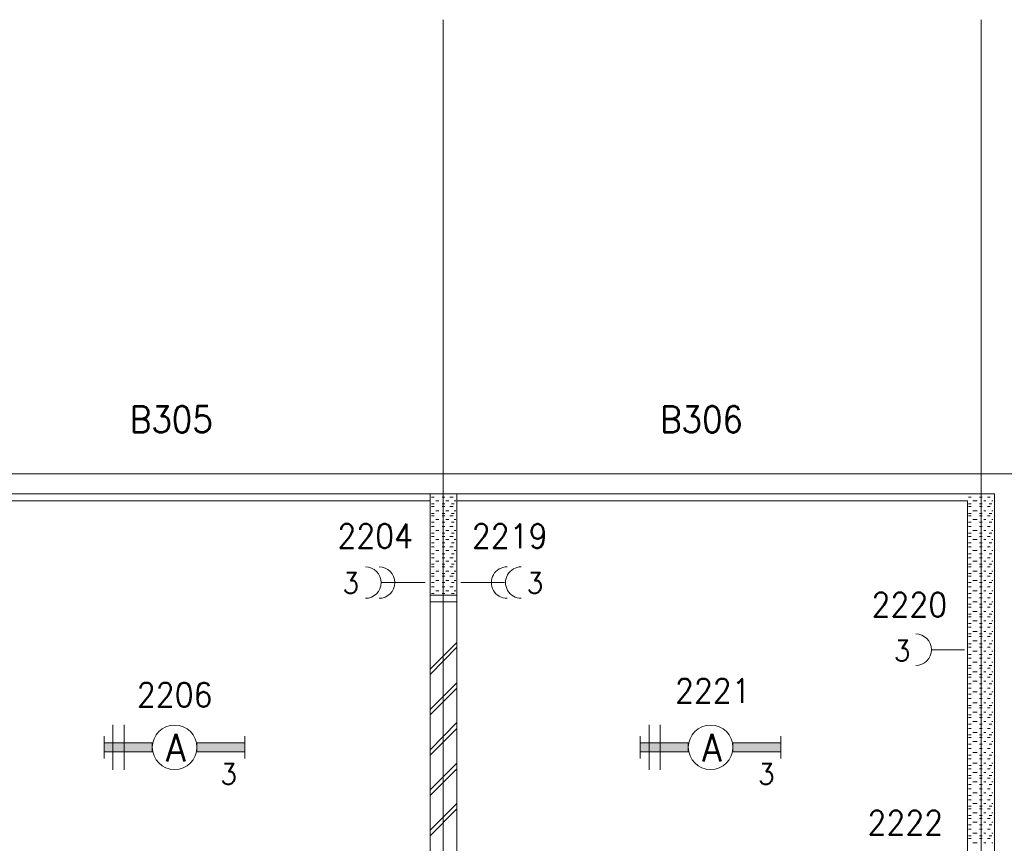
# Model space of a CAD drawing. Header units: metres. Extents: x -119 to 0, y 0 to 84.
# Tile 51 of 53: x -23.79 to -16.47, y 55.96 to 62.08. Entities that reach past the tile are written whole.
import ezdxf
from ezdxf.enums import TextEntityAlignment as Align

# ---------------------------------------------------------------- set-up
doc = ezdxf.new("R2010")
doc.units = ezdxf.units.M
doc.header["$MEASUREMENT"] = 0
doc.layers.add('Level 1', color=1, linetype='Continuous', lineweight=0)
doc.styles.add('Style-STANDARD', font='STANDARD.shx')

# ---------------------------------------------------------------- blocks, each defined once
blk = doc.blocks.new('1260')
at = {"layer": 'Level 1', "color": 1, "linetype": 'Continuous', "lineweight": 0}
for p, q in [((-630.0001, -100), (-630.0001, 100)), ((630.0001, -100), (630.0001, 100))]:
    blk.add_line(p, q, dxfattribs=at)
blk.add_circle((0, 0), 200, dxfattribs=at)
at = {"layer": 'Level 1', "color": 1, "linetype": 'Continuous', "lineweight": 0, "extrusion": (0, 0, -1)}
blk.add_solid([(200, 40), (630.0001, 40), (200, -40), (630.0001, -40)], dxfattribs=at)
at = {"layer": 'Level 1', "color": 1, "linetype": 'Continuous', "lineweight": 0}
blk.add_solid([(200, -40), (630.0001, -40), (200, 40), (630.0001, 40)], dxfattribs=at)
for points in [[(-200, 40), (-630.0001, 40), (-630.0001, -40), (-200, -40)], [(200, -40), (630.0001, -40), (630.0001, 40), (200, 40)]]:
    blk.add_3dface(points, dxfattribs=at)
at = {"layer": 'Level 1', "color": 1, "linetype": 'Continuous', "lineweight": 0, "style": 'Style-STANDARD'}
blk.add_text('A', height=250, dxfattribs=at).set_placement((-77.7681, -128.6793))

msp = doc.modelspace()

# ---------------------------------------------------------------- linework, layer by layer
at = {"layer": 'Level 1', "color": 11, "linetype": 'Continuous', "lineweight": 0}
for p, q in [((-20.641, 62.0781), (-20.641, 35.362)), ((-16.6412, 62.0781), (-16.6412, 35.362)), ((-106.4536, 58.702), (-6.9068, 58.702))]:
    msp.add_line(p, q, dxfattribs=at)
at = {"layer": 'Level 1', "color": 1, "linetype": 'Continuous', "lineweight": 0}
for p, q in [((-40.8466, 58.702), (-16.3956, 58.702)), ((-40.6985, 58.5539), (-16.5437, 58.5539)), ((-20.7384, 58.5539), (-20.7384, 51.1702)), ((-20.5396, 58.5539), (-20.5396, 51.1702)), ((-16.5437, 58.5539), (-16.5437, 51.1702)), ((-24.5355, 58.5032), (-20.7384, 58.5032)), ((-20.7267, 58.5305), (-20.7073, 58.5305)), ((-20.7267, 58.4798), (-20.7073, 58.4798)), ((-20.6956, 58.5032), (-20.6722, 58.5032)), ((-20.6488, 58.5305), (-20.6293, 58.5305)), ((-20.6488, 58.4798), (-20.6293, 58.4798)), ((-20.6215, 58.5032), (-20.5981, 58.5032)), ((-20.5903, 58.5305), (-20.5669, 58.5305)), ((-20.5786, 58.4798), (-20.5591, 58.4798)), ((-20.5591, 58.5032), (-20.5474, 58.5032)), ((-20.5396, 58.5032), (-16.7425, 58.5032)), ((-16.7425, 58.5032), (-16.7425, 51.1702)), ((-16.7347, 58.5305), (-16.7152, 58.5305)), ((-16.7347, 58.4798), (-16.7152, 58.4798)), ((-16.7035, 58.5032), (-16.6724, 58.5032)), ((-16.6529, 58.5305), (-16.6334, 58.5305)), ((-16.6529, 58.4798), (-16.6334, 58.4798)), ((-16.6217, 58.5032), (-16.6061, 58.5032)), ((-16.5944, 58.5305), (-16.5749, 58.5305)), ((-16.5827, 58.4798), (-16.5632, 58.4798)), ((-16.5632, 58.5032), (-16.5554, 58.5032)), ((-20.7267, 58.4603), (-20.7073, 58.4603)), ((-20.7267, 58.4096), (-20.7073, 58.4096)), ((-20.6956, 58.4291), (-20.6722, 58.4291)), ((-20.6488, 58.4603), (-20.6293, 58.4603)), ((-20.6488, 58.4096), (-20.6293, 58.4096)), ((-20.6215, 58.4291), (-20.5981, 58.4291)), ((-20.5903, 58.4603), (-20.5669, 58.4603)), ((-20.5786, 58.4096), (-20.5591, 58.4096)), ((-20.5591, 58.4291), (-20.5474, 58.4291)), ((-16.7347, 58.4603), (-16.7152, 58.4603)), ((-16.7347, 58.4096), (-16.7152, 58.4096)), ((-16.7035, 58.4291), (-16.6724, 58.4291)), ((-16.6529, 58.4603), (-16.6334, 58.4603)), ((-16.6529, 58.4096), (-16.6334, 58.4096)), ((-16.6217, 58.4291), (-16.6061, 58.4291)), ((-16.5944, 58.4603), (-16.5749, 58.4603)), ((-16.5827, 58.4096), (-16.5632, 58.4096)), ((-16.5632, 58.4291), (-16.5554, 58.4291)), ((-20.7267, 58.3901), (-20.7073, 58.3901)), ((-20.7267, 58.3434), (-20.7073, 58.3434)), ((-20.6956, 58.3628), (-20.6722, 58.3628)), ((-20.6488, 58.3901), (-20.6293, 58.3901)), ((-20.6488, 58.3434), (-20.6293, 58.3434)), ((-20.6215, 58.3628), (-20.5981, 58.3628)), ((-20.5903, 58.3901), (-20.5669, 58.3901)), ((-20.5786, 58.3434), (-20.5591, 58.3434)), ((-20.5591, 58.3628), (-20.5474, 58.3628)), ((-16.7347, 58.3901), (-16.7152, 58.3901)), ((-16.7347, 58.3434), (-16.7152, 58.3434)), ((-16.7035, 58.3628), (-16.6724, 58.3628)), ((-16.6529, 58.3901), (-16.6334, 58.3901)), ((-16.6529, 58.3434), (-16.6334, 58.3434)), ((-16.6217, 58.3628), (-16.6061, 58.3628)), ((-16.5944, 58.3901), (-16.5749, 58.3901)), ((-16.5827, 58.3434), (-16.5632, 58.3434)), ((-16.5632, 58.3628), (-16.5554, 58.3628)), ((-20.7267, 58.3122), (-20.7073, 58.3122)), ((-20.7267, 58.2615), (-20.7073, 58.2615)), ((-20.6956, 58.281), (-20.6722, 58.281)), ((-20.6488, 58.3122), (-20.6293, 58.3122)), ((-20.6488, 58.2615), (-20.6293, 58.2615)), ((-20.6215, 58.281), (-20.5981, 58.281)), ((-20.5903, 58.3122), (-20.5669, 58.3122)), ((-20.5786, 58.2615), (-20.5591, 58.2615)), ((-20.5591, 58.281), (-20.5474, 58.281)), ((-16.7347, 58.3122), (-16.7152, 58.3122)), ((-16.7347, 58.2615), (-16.7152, 58.2615)), ((-16.7035, 58.281), (-16.6724, 58.281)), ((-16.6529, 58.3122), (-16.6334, 58.3122)), ((-16.6529, 58.2615), (-16.6334, 58.2615)), ((-16.6217, 58.281), (-16.6061, 58.281)), ((-16.5944, 58.3122), (-16.5749, 58.3122)), ((-16.5827, 58.2615), (-16.5632, 58.2615)), ((-16.5632, 58.281), (-16.5554, 58.281)), ((-20.7267, 58.2381), (-20.7073, 58.2381)), ((-20.7267, 58.1913), (-20.7073, 58.1913)), ((-20.6956, 58.2147), (-20.6722, 58.2147)), ((-20.6488, 58.2381), (-20.6293, 58.2381)), ((-20.6488, 58.1913), (-20.6293, 58.1913)), ((-20.6215, 58.2147), (-20.5981, 58.2147)), ((-20.5903, 58.2381), (-20.5669, 58.2381)), ((-20.5786, 58.1913), (-20.5591, 58.1913)), ((-20.5591, 58.2147), (-20.5474, 58.2147)), ((-16.7347, 58.2381), (-16.7152, 58.2381)), ((-16.7347, 58.1913), (-16.7152, 58.1913)), ((-16.7035, 58.2147), (-16.6724, 58.2147)), ((-16.6529, 58.2381), (-16.6334, 58.2381)), ((-16.6529, 58.1913), (-16.6334, 58.1913)), ((-16.6217, 58.2147), (-16.6061, 58.2147)), ((-16.5944, 58.2381), (-16.5749, 58.2381)), ((-16.5827, 58.1913), (-16.5632, 58.1913)), ((-16.5632, 58.2147), (-16.5554, 58.2147)), ((-20.7267, 58.1601), (-20.7073, 58.1601)), ((-20.6956, 58.1328), (-20.6722, 58.1328)), ((-20.6488, 58.1601), (-20.6293, 58.1601)), ((-20.6215, 58.1328), (-20.5981, 58.1328)), ((-20.5903, 58.1601), (-20.5669, 58.1601)), ((-20.5591, 58.1328), (-20.5474, 58.1328)), ((-16.7347, 58.1601), (-16.7152, 58.1601)), ((-16.7035, 58.1328), (-16.6724, 58.1328)), ((-16.6529, 58.1601), (-16.6334, 58.1601)), ((-16.6217, 58.1328), (-16.6061, 58.1328)), ((-16.5944, 58.1601), (-16.5749, 58.1601)), ((-16.5632, 58.1328), (-16.5554, 58.1328)), ((-20.7267, 58.1094), (-20.7073, 58.1094)), ((-20.7267, 58.0783), (-20.7073, 58.0783)), ((-20.6956, 58.0549), (-20.6722, 58.0549)), ((-20.6488, 58.1094), (-20.6293, 58.1094)), ((-20.6488, 58.0783), (-20.6293, 58.0783)), ((-20.6215, 58.0549), (-20.5981, 58.0549)), ((-20.5903, 58.0783), (-20.5669, 58.0783)), ((-20.5786, 58.1094), (-20.5591, 58.1094)), ((-20.5591, 58.0549), (-20.5474, 58.0549)), ((-16.7347, 58.1094), (-16.7152, 58.1094)), ((-16.7347, 58.0783), (-16.7152, 58.0783)), ((-16.7035, 58.0549), (-16.6724, 58.0549)), ((-16.6529, 58.1094), (-16.6334, 58.1094)), ((-16.6529, 58.0783), (-16.6334, 58.0783)), ((-16.6217, 58.0549), (-16.6061, 58.0549)), ((-16.5944, 58.0783), (-16.5749, 58.0783)), ((-16.5827, 58.1094), (-16.5632, 58.1094)), ((-16.5632, 58.0549), (-16.5554, 58.0549)), ((-20.7267, 58.0315), (-20.7073, 58.0315)), ((-20.7267, 58.012), (-20.7073, 58.012)), ((-20.6956, 57.9808), (-20.6722, 57.9808)), ((-20.6488, 58.0315), (-20.6293, 58.0315)), ((-20.6488, 58.012), (-20.6293, 58.012)), ((-20.6215, 57.9808), (-20.5981, 57.9808)), ((-20.5903, 58.012), (-20.5669, 58.012)), ((-20.5786, 58.0315), (-20.5591, 58.0315)), ((-20.5591, 57.9808), (-20.5474, 57.9808)), ((-16.7347, 58.0315), (-16.7152, 58.0315)), ((-16.7347, 58.012), (-16.7152, 58.012)), ((-16.7035, 57.9808), (-16.6724, 57.9808)), ((-16.6529, 58.0315), (-16.6334, 58.0315)), ((-16.6529, 58.012), (-16.6334, 58.012)), ((-16.6217, 57.9808), (-16.6061, 57.9808)), ((-16.5944, 58.012), (-16.5749, 58.012)), ((-16.5827, 58.0315), (-16.5632, 58.0315)), ((-16.5632, 57.9808), (-16.5554, 57.9808)), ((-21.0971, 57.895), (-20.7735, 57.895)), ((-20.7267, 57.9613), (-20.7073, 57.9613)), ((-20.7267, 57.9418), (-20.7073, 57.9418)), ((-20.7267, 57.895), (-20.7073, 57.895)), ((-20.6956, 57.9106), (-20.6722, 57.9106)), ((-20.6488, 57.9613), (-20.6293, 57.9613)), ((-20.6488, 57.9418), (-20.6293, 57.9418)), ((-20.6488, 57.895), (-20.6293, 57.895)), ((-20.6215, 57.9106), (-20.5981, 57.9106)), ((-20.5903, 57.9418), (-20.5669, 57.9418)), ((-20.5786, 57.9613), (-20.5591, 57.9613)), ((-20.5786, 57.895), (-20.5591, 57.895)), ((-20.5591, 57.9106), (-20.5474, 57.9106)), ((-20.1849, 57.895), (-20.5084, 57.895)), ((-16.7347, 57.9613), (-16.7152, 57.9613)), ((-16.7347, 57.9418), (-16.7152, 57.9418)), ((-16.7347, 57.895), (-16.7152, 57.895)), ((-16.7035, 57.9106), (-16.6724, 57.9106)), ((-16.6529, 57.9613), (-16.6334, 57.9613)), ((-16.6529, 57.9418), (-16.6334, 57.9418)), ((-16.6529, 57.895), (-16.6334, 57.895)), ((-16.6217, 57.9106), (-16.6061, 57.9106)), ((-16.5944, 57.9418), (-16.5749, 57.9418)), ((-16.5827, 57.9613), (-16.5632, 57.9613)), ((-16.5827, 57.895), (-16.5632, 57.895)), ((-16.5632, 57.9106), (-16.5554, 57.9106)), ((-20.7267, 57.8638), (-20.7073, 57.8638)), ((-20.6956, 57.8327), (-20.6722, 57.8327)), ((-20.6488, 57.8638), (-20.6293, 57.8638)), ((-20.6215, 57.8327), (-20.5981, 57.8327)), ((-20.5903, 57.8638), (-20.5669, 57.8638)), ((-20.5591, 57.8327), (-20.5474, 57.8327)), ((-16.7347, 57.8638), (-16.7152, 57.8638)), ((-16.7035, 57.8327), (-16.6724, 57.8327)), ((-16.6529, 57.8638), (-16.6334, 57.8638)), ((-16.6217, 57.8327), (-16.6061, 57.8327)), ((-16.5944, 57.8638), (-16.5749, 57.8638)), ((-16.5632, 57.8327), (-16.5554, 57.8327)), ((-20.7384, 57.8015), (-20.5396, 57.8015)), ((-20.7384, 57.7508), (-20.5396, 57.7508)), ((-20.7267, 57.8132), (-20.7073, 57.8132)), ((-20.6488, 57.8132), (-20.6293, 57.8132)), ((-20.5786, 57.8132), (-20.5591, 57.8132)), ((-16.7347, 57.8132), (-16.7152, 57.8132)), ((-16.7347, 57.782), (-16.7152, 57.782)), ((-16.7035, 57.7508), (-16.6724, 57.7508)), ((-16.6529, 57.8132), (-16.6334, 57.8132)), ((-16.6529, 57.782), (-16.6334, 57.782)), ((-16.6217, 57.7508), (-16.6061, 57.7508)), ((-16.5944, 57.782), (-16.5749, 57.782)), ((-16.5827, 57.8132), (-16.5632, 57.8132)), ((-16.5632, 57.7508), (-16.5554, 57.7508)), ((-16.7347, 57.7352), (-16.7152, 57.7352)), ((-16.7347, 57.7118), (-16.7152, 57.7118)), ((-16.7035, 57.6806), (-16.6724, 57.6806)), ((-16.6529, 57.7352), (-16.6334, 57.7352)), ((-16.6529, 57.7118), (-16.6334, 57.7118)), ((-16.6217, 57.6806), (-16.6061, 57.6806)), ((-16.5944, 57.7118), (-16.5749, 57.7118)), ((-16.5827, 57.7352), (-16.5632, 57.7352)), ((-16.5632, 57.6806), (-16.5554, 57.6806)), ((-16.7347, 57.6611), (-16.7152, 57.6611)), ((-16.7347, 57.6416), (-16.7152, 57.6416)), ((-16.7035, 57.6104), (-16.6724, 57.6104)), ((-16.6529, 57.6611), (-16.6334, 57.6611)), ((-16.6529, 57.6416), (-16.6334, 57.6416)), ((-16.6217, 57.6104), (-16.6061, 57.6104)), ((-16.5944, 57.6416), (-16.5749, 57.6416)), ((-16.5827, 57.6611), (-16.5632, 57.6611)), ((-16.5632, 57.6104), (-16.5554, 57.6104)), ((-16.7347, 57.591), (-16.7152, 57.591)), ((-16.7347, 57.5637), (-16.7152, 57.5637)), ((-16.7035, 57.5325), (-16.6724, 57.5325)), ((-16.6529, 57.591), (-16.6334, 57.591)), ((-16.6529, 57.5637), (-16.6334, 57.5637)), ((-16.6217, 57.5325), (-16.6061, 57.5325)), ((-16.5944, 57.5637), (-16.5749, 57.5637)), ((-16.5827, 57.591), (-16.5632, 57.591)), ((-16.5632, 57.5325), (-16.5554, 57.5325)), ((-16.7347, 57.513), (-16.7152, 57.513)), ((-16.7347, 57.4935), (-16.7152, 57.4935)), ((-16.7035, 57.4623), (-16.6724, 57.4623)), ((-16.6529, 57.513), (-16.6334, 57.513)), ((-16.6529, 57.4935), (-16.6334, 57.4935)), ((-16.6217, 57.4623), (-16.6061, 57.4623)), ((-16.5944, 57.4935), (-16.5749, 57.4935)), ((-16.5827, 57.513), (-16.5632, 57.513)), ((-16.5632, 57.4623), (-16.5554, 57.4623)), ((-20.5396, 57.4506), (-20.7384, 57.2518)), ((-20.5396, 57.4155), (-20.7384, 57.2128)), ((-16.7659, 57.396), (-17.0076, 57.396)), ((-16.7347, 57.4389), (-16.7152, 57.4389)), ((-16.7347, 57.4155), (-16.7152, 57.4155)), ((-16.7035, 57.3843), (-16.6724, 57.3843)), ((-16.6529, 57.4389), (-16.6334, 57.4389)), ((-16.6529, 57.4155), (-16.6334, 57.4155)), ((-16.6217, 57.3843), (-16.6061, 57.3843)), ((-16.5944, 57.4155), (-16.5749, 57.4155)), ((-16.5827, 57.4389), (-16.5632, 57.4389)), ((-16.5632, 57.3843), (-16.5554, 57.3843)), ((-16.7347, 57.3609), (-16.7152, 57.3609)), ((-16.7347, 57.3337), (-16.7152, 57.3337)), ((-16.6529, 57.3609), (-16.6334, 57.3609)), ((-16.6529, 57.3337), (-16.6334, 57.3337)), ((-16.5944, 57.3337), (-16.5749, 57.3337)), ((-16.5827, 57.3609), (-16.5632, 57.3609)), ((-16.7347, 57.2791), (-16.7152, 57.2791)), ((-16.7347, 57.2596), (-16.7152, 57.2596)), ((-16.7035, 57.3025), (-16.6724, 57.3025)), ((-16.7035, 57.2323), (-16.6724, 57.2323)), ((-16.6529, 57.2791), (-16.6334, 57.2791)), ((-16.6529, 57.2596), (-16.6334, 57.2596)), ((-16.6217, 57.3025), (-16.6061, 57.3025)), ((-16.6217, 57.2323), (-16.6061, 57.2323)), ((-16.5944, 57.2596), (-16.5749, 57.2596)), ((-16.5827, 57.2791), (-16.5632, 57.2791)), ((-16.5632, 57.3025), (-16.5554, 57.3025)), ((-16.5632, 57.2323), (-16.5554, 57.2323)), ((-16.7347, 57.2128), (-16.7152, 57.2128)), ((-16.7347, 57.1933), (-16.7152, 57.1933)), ((-16.7035, 57.1621), (-16.6724, 57.1621)), ((-16.6529, 57.2128), (-16.6334, 57.2128)), ((-16.6529, 57.1933), (-16.6334, 57.1933)), ((-16.6217, 57.1621), (-16.6061, 57.1621)), ((-16.5944, 57.1933), (-16.5749, 57.1933)), ((-16.5827, 57.2128), (-16.5632, 57.2128)), ((-16.5632, 57.1621), (-16.5554, 57.1621)), ((-20.5396, 57.1504), (-20.7384, 56.9516)), ((-20.5396, 57.1114), (-20.7384, 56.9126)), ((-16.7347, 57.1426), (-16.7152, 57.1426)), ((-16.7347, 57.1114), (-16.7152, 57.1114)), ((-16.6529, 57.1426), (-16.6334, 57.1426)), ((-16.6529, 57.1114), (-16.6334, 57.1114)), ((-16.5944, 57.1114), (-16.5749, 57.1114)), ((-16.5827, 57.1426), (-16.5632, 57.1426)), ((-16.7347, 57.0647), (-16.7152, 57.0647)), ((-16.7347, 57.0335), (-16.7152, 57.0335)), ((-16.7035, 57.0842), (-16.6724, 57.0842)), ((-16.6529, 57.0647), (-16.6334, 57.0647)), ((-16.6529, 57.0335), (-16.6334, 57.0335)), ((-16.6217, 57.0842), (-16.6061, 57.0842)), ((-16.5944, 57.0335), (-16.5749, 57.0335)), ((-16.5827, 57.0647), (-16.5632, 57.0647)), ((-16.5632, 57.0842), (-16.5554, 57.0842)), ((-16.7425, 56.9633), (-16.7425, 56.7645)), ((-16.7425, 56.9243), (-16.7425, 56.9399)), ((-16.7347, 56.9828), (-16.7152, 56.9828)), ((-16.7347, 56.9633), (-16.7152, 56.9633)), ((-16.7035, 57.0023), (-16.6724, 57.0023)), ((-16.6529, 56.9828), (-16.6334, 56.9828)), ((-16.6529, 56.9633), (-16.6334, 56.9633)), ((-16.6217, 57.0023), (-16.6061, 57.0023)), ((-16.5944, 56.9633), (-16.5749, 56.9633)), ((-16.5827, 56.9828), (-16.5632, 56.9828)), ((-16.5632, 57.0023), (-16.5554, 57.0023)), ((-16.5437, 56.9399), (-16.5437, 56.9516)), ((-16.7425, 56.8541), (-16.7425, 56.8736)), ((-16.7347, 56.9126), (-16.7152, 56.9126)), ((-16.7347, 56.8931), (-16.7152, 56.8931)), ((-16.7035, 56.9321), (-16.6724, 56.9321)), ((-16.6529, 56.9126), (-16.6334, 56.9126)), ((-16.6529, 56.8931), (-16.6334, 56.8931)), ((-16.6217, 56.9321), (-16.6061, 56.9321)), ((-16.5944, 56.8931), (-16.5749, 56.8931)), ((-16.5827, 56.9126), (-16.5632, 56.9126)), ((-16.5632, 56.9321), (-16.5554, 56.9321)), ((-16.5437, 56.8853), (-16.5437, 56.9048)), ((-23.097, 56.8386), (-23.097, 56.5033)), ((-23.0112, 56.8386), (-23.0112, 56.5033)), ((-20.5396, 56.8541), (-20.7384, 56.6514)), ((-20.5396, 56.8113), (-20.7384, 56.6124)), ((-19.1089, 56.8386), (-19.1089, 56.5033)), ((-19.027, 56.8386), (-19.027, 56.5033)), ((-16.7347, 56.8424), (-16.7152, 56.8424)), ((-16.7347, 56.8113), (-16.7152, 56.8113)), ((-16.7035, 56.8619), (-16.6724, 56.8619)), ((-16.6529, 56.8424), (-16.6334, 56.8424)), ((-16.6529, 56.8113), (-16.6334, 56.8113)), ((-16.6217, 56.8619), (-16.6061, 56.8619)), ((-16.5944, 56.8113), (-16.5749, 56.8113)), ((-16.5827, 56.8424), (-16.5632, 56.8424)), ((-16.5632, 56.8619), (-16.5554, 56.8619)), ((-16.5437, 56.8035), (-16.5437, 56.8307)), ((-16.7425, 56.7723), (-16.7425, 56.7918)), ((-16.7347, 56.7645), (-16.7152, 56.7645)), ((-16.7347, 56.745), (-16.7152, 56.745)), ((-16.7035, 56.7801), (-16.6724, 56.7801)), ((-16.6529, 56.7645), (-16.6334, 56.7645)), ((-16.6529, 56.745), (-16.6334, 56.745)), ((-16.6217, 56.7801), (-16.6061, 56.7801)), ((-16.5944, 56.745), (-16.5749, 56.745)), ((-16.5827, 56.7645), (-16.5632, 56.7645)), ((-16.5632, 56.7801), (-16.5554, 56.7801)), ((-16.7347, 56.6943), (-16.7152, 56.6943)), ((-16.7347, 56.6631), (-16.7152, 56.6631)), ((-16.7035, 56.7138), (-16.6724, 56.7138)), ((-16.6529, 56.6943), (-16.6334, 56.6943)), ((-16.6529, 56.6631), (-16.6334, 56.6631)), ((-16.6217, 56.7138), (-16.6061, 56.7138)), ((-16.5944, 56.6631), (-16.5749, 56.6631)), ((-16.5827, 56.6943), (-16.5632, 56.6943)), ((-16.5632, 56.7138), (-16.5554, 56.7138)), ((-16.7347, 56.6124), (-16.7152, 56.6124)), ((-16.7347, 56.5852), (-16.7152, 56.5852)), ((-16.7035, 56.6319), (-16.6724, 56.6319)), ((-16.6529, 56.6124), (-16.6334, 56.6124)), ((-16.6529, 56.5852), (-16.6334, 56.5852)), ((-16.6217, 56.6319), (-16.6061, 56.6319)), ((-16.5944, 56.5852), (-16.5749, 56.5852)), ((-16.5827, 56.6124), (-16.5632, 56.6124)), ((-16.5632, 56.6319), (-16.5554, 56.6319)), ((-20.5396, 56.554), (-20.7384, 56.3551)), ((-20.5396, 56.5111), (-20.7384, 56.3123)), ((-16.7347, 56.5345), (-16.7152, 56.5345)), ((-16.7347, 56.5111), (-16.7152, 56.5111)), ((-16.7035, 56.554), (-16.6724, 56.554)), ((-16.6529, 56.5345), (-16.6334, 56.5345)), ((-16.6529, 56.5111), (-16.6334, 56.5111)), ((-16.6217, 56.554), (-16.6061, 56.554)), ((-16.5944, 56.5111), (-16.5749, 56.5111)), ((-16.5827, 56.5345), (-16.5632, 56.5345)), ((-16.5632, 56.554), (-16.5554, 56.554)), ((-16.7347, 56.4604), (-16.7152, 56.4604)), ((-16.7347, 56.4409), (-16.7152, 56.4409)), ((-16.7035, 56.4838), (-16.6724, 56.4838)), ((-16.6529, 56.4604), (-16.6334, 56.4604)), ((-16.6529, 56.4409), (-16.6334, 56.4409)), ((-16.6217, 56.4838), (-16.6061, 56.4838)), ((-16.5944, 56.4409), (-16.5749, 56.4409)), ((-16.5827, 56.4604), (-16.5632, 56.4604)), ((-16.5632, 56.4838), (-16.5554, 56.4838)), ((-16.7347, 56.3941), (-16.7152, 56.3941)), ((-16.7347, 56.3629), (-16.7152, 56.3629)), ((-16.7035, 56.4136), (-16.6724, 56.4136)), ((-16.6529, 56.3941), (-16.6334, 56.3941)), ((-16.6529, 56.3629), (-16.6334, 56.3629)), ((-16.6217, 56.4136), (-16.6061, 56.4136)), ((-16.5944, 56.3629), (-16.5749, 56.3629)), ((-16.5827, 56.3941), (-16.5632, 56.3941)), ((-16.5632, 56.4136), (-16.5554, 56.4136)), ((-16.7347, 56.3123), (-16.7152, 56.3123)), ((-16.7347, 56.2811), (-16.7152, 56.2811)), ((-16.7035, 56.3318), (-16.6724, 56.3318)), ((-16.6529, 56.3123), (-16.6334, 56.3123)), ((-16.6529, 56.2811), (-16.6334, 56.2811)), ((-16.6217, 56.3318), (-16.6061, 56.3318)), ((-16.5944, 56.2811), (-16.5749, 56.2811)), ((-16.5827, 56.3123), (-16.5632, 56.3123)), ((-16.5632, 56.3318), (-16.5554, 56.3318)), ((-20.5396, 56.2538), (-20.7384, 56.055)), ((-20.5396, 56.2148), (-20.7384, 56.0121)), ((-16.7347, 56.2343), (-16.7152, 56.2343)), ((-16.7347, 56.2148), (-16.7152, 56.2148)), ((-16.7035, 56.2538), (-16.6724, 56.2538)), ((-16.6529, 56.2343), (-16.6334, 56.2343)), ((-16.6529, 56.2148), (-16.6334, 56.2148)), ((-16.6217, 56.2538), (-16.6061, 56.2538)), ((-16.5944, 56.2148), (-16.5749, 56.2148)), ((-16.5827, 56.2343), (-16.5632, 56.2343)), ((-16.5632, 56.2538), (-16.5554, 56.2538)), ((-16.7347, 56.1641), (-16.7152, 56.1641)), ((-16.7347, 56.1407), (-16.7152, 56.1407)), ((-16.7035, 56.1836), (-16.6724, 56.1836)), ((-16.6529, 56.1641), (-16.6334, 56.1641)), ((-16.6529, 56.1407), (-16.6334, 56.1407)), ((-16.6217, 56.1836), (-16.6061, 56.1836)), ((-16.5944, 56.1407), (-16.5749, 56.1407)), ((-16.5827, 56.1641), (-16.5632, 56.1641)), ((-16.5632, 56.1836), (-16.5554, 56.1836)), ((-16.7347, 56.0939), (-16.7152, 56.0939)), ((-16.7347, 56.0628), (-16.7152, 56.0628)), ((-16.7035, 56.1134), (-16.6724, 56.1134)), ((-16.6529, 56.0939), (-16.6334, 56.0939)), ((-16.6529, 56.0628), (-16.6334, 56.0628)), ((-16.6217, 56.1134), (-16.6061, 56.1134)), ((-16.5944, 56.0628), (-16.5749, 56.0628)), ((-16.5827, 56.0939), (-16.5632, 56.0939)), ((-16.5632, 56.1134), (-16.5554, 56.1134)), ((-16.7347, 56.0121), (-16.7152, 56.0121)), ((-16.7347, 55.9926), (-16.7152, 55.9926)), ((-16.7035, 56.0316), (-16.6724, 56.0316)), ((-16.6529, 56.0121), (-16.6334, 56.0121)), ((-16.6529, 55.9926), (-16.6334, 55.9926)), ((-16.6217, 56.0316), (-16.6061, 56.0316)), ((-16.5944, 55.9926), (-16.5749, 55.9926)), ((-16.5827, 56.0121), (-16.5632, 56.0121)), ((-16.5632, 56.0316), (-16.5554, 56.0316)), ((-16.7035, 55.9614), (-16.6724, 55.9614)), ((-16.6217, 55.9614), (-16.6061, 55.9614)), ((-16.5632, 55.9614), (-16.5554, 55.9614))]:
    msp.add_line(p, q, dxfattribs=at)
for centre, start, end in [((-21.218, 57.895), 270.00006, 90.00005), ((-21.1166, 57.895), 270.00006, 90.00005), ((-20.1654, 57.895), 90.00002, 270.00016), ((-20.0601, 57.895), 90.00002, 270.00016), ((-17.1285, 57.396), 270.00006, 89.99997)]:
    msp.add_arc(centre, 0.117, start, end, dxfattribs=at)

# ---------------------------------------------------------------- block references
at = {"layer": 'Level 1', "color": 1, "linetype": 'Continuous', "lineweight": 0, "xscale": 0.00083, "yscale": 0.000824}
for p in [(-22.637, 56.6709), (-18.6528, 56.6709)]:
    msp.add_blockref('1260', p, dxfattribs=at)

# ---------------------------------------------------------------- texts
at = {"layer": 'Level 1', "color": 1, "linetype": 'Continuous', "lineweight": 0, "style": 'Style-STANDARD'}
for s, height, p in [('B305', 0.1949, (-22.6612, 59.01)), ('B306', 0.1949, (-18.7206, 59.01)), ('2204', 0.1799, (-21.1457, 58.151)), ('2219', 0.1799, (-20.1464, 58.151)), ('3', 0.1559, (-21.3265, 57.8132)), ('3', 0.1559, (-19.9581, 57.8132)), ('2220', 0.1799, (-17.1757, 57.641)), ('3', 0.1559, (-17.2292, 57.3103)), ('2221', 0.1799, (-18.6364, 57.001)), ('2206', 0.1799, (-22.6363, 56.971)), ('3', 0.1559, (-22.2348, 56.3941)), ('3', 0.1559, (-18.2389, 56.3941)), ('2222', 0.1799, (-17.2057, 56.021))]:
    msp.add_text(s, height=height, dxfattribs=at).set_placement(p, align=Align.CENTER)

doc.saveas('drawing.dxf')
